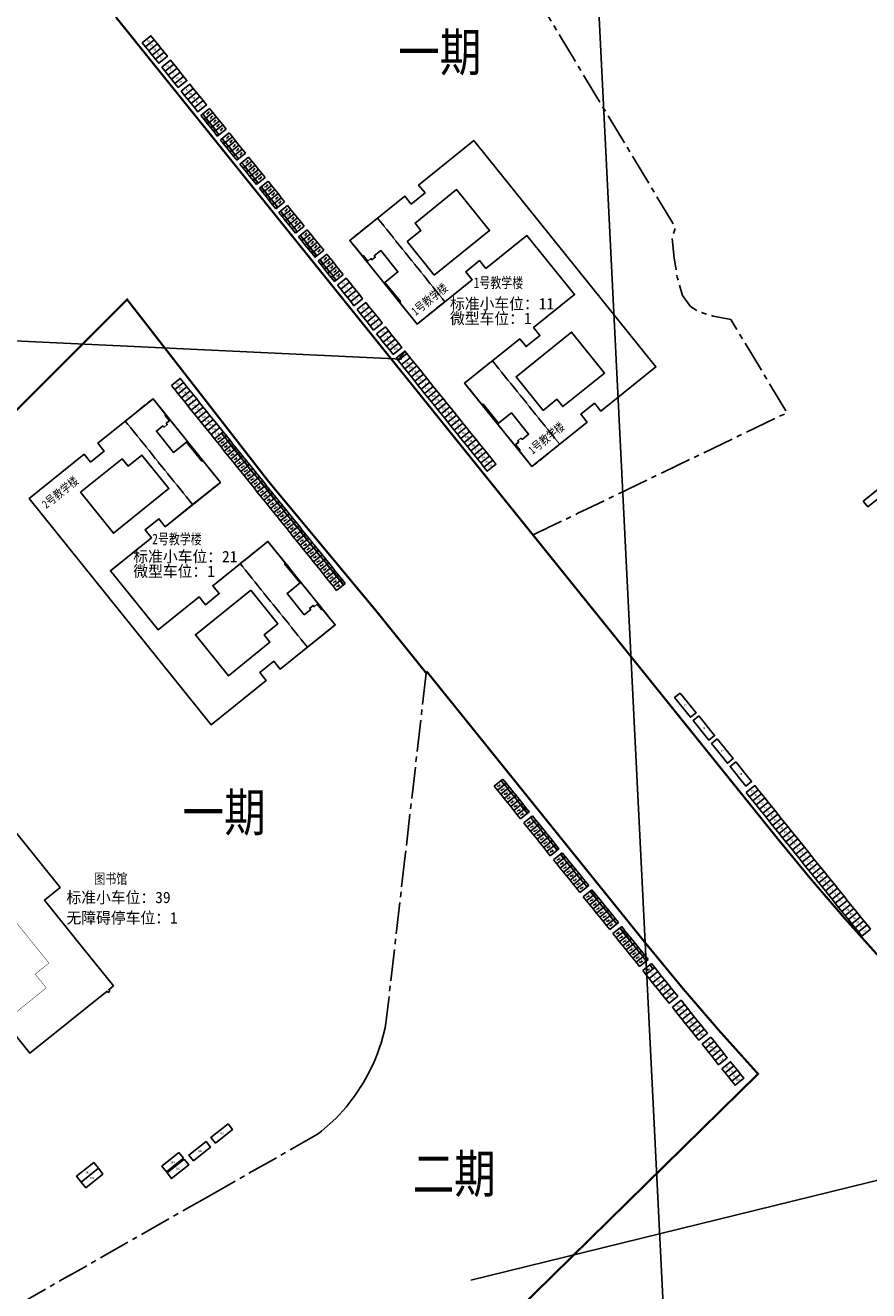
# Model space of a CAD drawing. Header units: millimetres. Extents: x 38389465 to 38395088, y 2473666 to 2480744.
# Tile 59 of 256: x 38392132 to 38392532, y 2477802 to 2478403. Entities that reach past the tile are written whole.
import ezdxf
from ezdxf.enums import TextEntityAlignment as Align

# ---------------------------------------------------------------- set-up
doc = ezdxf.new("R2010")
doc.units = ezdxf.units.MM
doc.header["$LTSCALE"] = 2
doc.linetypes.add('CENTER2', pattern=[1.125, 0.75, -0.125, 0.125, -0.125])
doc.linetypes.add('DASH', pattern=[0.35, 0.25, -0.1])
doc.layers.add('0核算', color=6, linetype='CONTINUOUS', plot=False)
for name, color, linetype in [('w-停车位-临时', 8, 'CONTINUOUS'), ('w-文字', 7, 'CONTINUOUS'), ('w-用地红线', 1, 'CONTINUOUS'), ('建筑', 31, 'CONTINUOUS'), ('文字', 7, 'CONTINUOUS')]:
    doc.layers.add(name, color=color, linetype=linetype)
doc.layers.add('w-地下室边线', color=5, linetype='CONTINUOUS', lineweight=9)
doc.styles.add('中等线体', font='txt', dxfattribs={"width": 0.8})
doc.styles.add('宋体', font='txt', dxfattribs={"width": 0.8, "height": 8})

# ---------------------------------------------------------------- blocks, each defined once
blk = doc.blocks.new('A$C378C381B')
at = {"layer": 'w-停车位-临时', "linetype": 'ByBlock'}
for p, q in [((2.5, 5.3), (0, 5.3)), ((0, 5.3), (0, 0)), ((0, 0), (2.5, 0)), ((0.3, 1), (0.3, 1.16)), ((0.3, 1.16), (2.2, 1.16)), ((2.2, 1), (0.3, 1)), ((1.26, 4.28), (1.11, 3.45)), ((1.11, 3.45), (1.48, 3.56)), ((1.48, 3.56), (1.3, 2.71)), ((2.5, 0.21), (1.96, 0.21)), ((1.96, 0.21), (1.96, 0)), ((1.96, 0), (2.5, 0)), ((2.2, 1.16), (2.2, 1)), ((2.5, 0), (2.5, 5.3)), ((2.5, 0), (2.5, 0.21))]:
    blk.add_line(p, q, dxfattribs=at)

msp = doc.modelspace()

# ---------------------------------------------------------------- linework, layer by layer
at = {"layer": '0核算', "color": 2, "linetype": 'Continuous', "flags": 128}
msp.add_lwpolyline([(38390983.822, 2476615.373), (38392296.554, 2480576.597), (38392494.594, 2476591.104)], dxfattribs=at)
at = {"layer": '0核算', "color": 3, "linetype": 'ByBlock', "flags": 128}
msp.add_lwpolyline([(38392236.542, 2478493.398), (38391644.472, 2478276.194), (38392310.608, 2478244.652)], dxfattribs=at)
at = {"layer": '0核算'}
for points in [[(38392344.817, 2478348.527), (38392318.645, 2478327.456), (38392321.687, 2478323.678), (38392315.144, 2478318.41), (38392312.102, 2478322.188), (38392285.93, 2478301.117), (38392317.913, 2478261.392), (38392344.085, 2478282.462), (38392341.044, 2478286.24), (38392347.587, 2478291.508), (38392350.628, 2478287.73), (38392370.101, 2478303.408), (38392392.677, 2478275.367), (38392373.204, 2478259.689), (38392376.246, 2478255.911), (38392369.703, 2478250.643), (38392366.661, 2478254.421), (38392340.489, 2478233.35), (38392372.472, 2478193.625), (38392398.644, 2478214.696), (38392395.602, 2478218.473), (38392402.145, 2478223.741), (38392405.187, 2478219.963), (38392431.359, 2478241.034)], [(38392285.93, 2478301.117), (38392312.102, 2478322.188), (38392315.144, 2478318.41), (38392321.687, 2478323.678), (38392318.645, 2478327.456), (38392344.817, 2478348.527), (38392431.359, 2478241.034), (38392405.187, 2478219.963), (38392402.145, 2478223.741), (38392395.602, 2478218.473), (38392398.644, 2478214.696), (38392372.472, 2478193.625), (38392366.326, 2478201.258), (38392366.715, 2478201.572), (38392364.709, 2478204.064), (38392366.189, 2478205.256), (38392365.687, 2478205.879), (38392367.245, 2478207.133), (38392367.746, 2478206.51), (38392370.862, 2478209.018), (38392362.71, 2478219.145), (38392356.556, 2478214.19), (38392349.219, 2478223.304), (38392348.83, 2478222.99), (38392340.489, 2478233.35), (38392366.661, 2478254.421), (38392369.703, 2478250.643), (38392376.246, 2478255.911), (38392373.204, 2478259.689), (38392392.677, 2478275.367), (38392370.101, 2478303.408), (38392350.628, 2478287.73), (38392347.587, 2478291.508), (38392341.044, 2478286.24), (38392344.085, 2478282.462), (38392317.913, 2478261.392), (38392309.572, 2478271.751), (38392309.962, 2478272.065), (38392302.625, 2478281.178), (38392308.778, 2478286.133), (38392300.626, 2478296.259), (38392297.51, 2478293.75), (38392298.012, 2478293.127), (38392296.454, 2478291.873), (38392295.952, 2478292.496), (38392294.472, 2478291.304), (38392292.465, 2478293.797), (38392292.076, 2478293.484)], [(38392313.184, 2478300.592), (38392326.04, 2478284.624), (38392352.368, 2478305.821), (38392336.69, 2478325.294), (38392316.929, 2478309.384), (38392319.751, 2478305.879)], [(38392377.777, 2478220.363), (38392364.921, 2478236.331), (38392391.249, 2478257.527), (38392406.927, 2478238.054), (38392387.165, 2478222.144), (38392384.343, 2478225.649)]]:
    msp.add_lwpolyline(points, close=True, dxfattribs=at)
at = {"layer": '0核算', "linetype": 'DASH', "ltscale": 10}
for points in [[(38392285.93, 2478301.117), (38392299.094, 2478311.715), (38392331.077, 2478271.99), (38392317.913, 2478261.392)], [(38392340.489, 2478233.35), (38392353.653, 2478243.948), (38392385.636, 2478204.223), (38392372.472, 2478193.625)]]:
    msp.add_lwpolyline(points, close=True, dxfattribs=at)
at = {"layer": '0核算', "color": 6}
for points in [[(38392133.574, 2478178.456), (38392159.746, 2478199.527), (38392162.788, 2478195.749), (38392169.331, 2478201.017), (38392166.289, 2478204.795), (38392192.461, 2478225.866), (38392198.607, 2478218.232), (38392198.217, 2478217.919), (38392200.224, 2478215.426), (38392198.744, 2478214.235), (38392199.246, 2478213.611), (38392197.688, 2478212.357), (38392197.186, 2478212.98), (38392194.071, 2478210.472), (38392202.223, 2478200.346), (38392208.377, 2478205.3), (38392215.714, 2478196.186), (38392216.103, 2478196.5), (38392224.444, 2478186.14), (38392198.272, 2478165.069), (38392195.23, 2478168.847), (38392188.687, 2478163.579), (38392191.729, 2478159.802), (38392172.411, 2478144.249), (38392172.255, 2478144.124), (38392194.831, 2478116.082), (38392214.305, 2478131.76), (38392217.346, 2478127.982), (38392223.889, 2478133.25), (38392220.848, 2478137.028), (38392247.02, 2478158.099), (38392255.36, 2478147.739), (38392254.971, 2478147.425), (38392262.308, 2478138.312), (38392256.155, 2478133.358), (38392264.307, 2478123.232), (38392267.423, 2478125.74), (38392266.921, 2478126.363), (38392268.479, 2478127.618), (38392268.981, 2478126.994), (38392270.461, 2478128.186), (38392272.467, 2478125.693), (38392272.857, 2478126.007), (38392279.002, 2478118.373), (38392252.83, 2478097.302), (38392249.789, 2478101.08), (38392243.246, 2478095.813), (38392246.287, 2478092.035), (38392220.115, 2478070.964)], [(38392224.444, 2478186.14), (38392211.28, 2478175.542), (38392198.272, 2478165.069), (38392195.23, 2478168.847), (38392188.687, 2478163.579), (38392191.729, 2478159.802), (38392172.255, 2478144.124), (38392194.831, 2478116.082), (38392214.305, 2478131.76), (38392217.346, 2478127.982), (38392223.889, 2478133.25), (38392220.848, 2478137.028), (38392247.02, 2478158.099), (38392279.002, 2478118.373), (38392265.839, 2478107.775), (38392252.83, 2478097.302), (38392249.789, 2478101.08), (38392243.246, 2478095.813), (38392246.287, 2478092.035), (38392220.115, 2478070.964), (38392133.574, 2478178.456), (38392159.746, 2478199.527), (38392162.788, 2478195.749), (38392169.331, 2478201.017), (38392166.289, 2478204.795), (38392192.461, 2478225.866)], [(38392158.006, 2478181.437), (38392177.768, 2478197.346), (38392180.59, 2478193.841), (38392187.156, 2478199.128), (38392200.012, 2478183.16), (38392173.684, 2478161.963)], [(38392238.893, 2478134.866), (38392251.748, 2478118.898), (38392245.182, 2478113.611), (38392248.004, 2478110.106), (38392228.243, 2478094.196), (38392212.565, 2478113.67)], [(38392173.705, 2477946.816), (38392171.446, 2477944.998), (38392171.885, 2477944.453), (38392171.651, 2477944.264), (38392171.714, 2477944.186), (38392171.169, 2477943.748), (38392170.667, 2477944.371), (38392133.979, 2477914.834), (38392119.43, 2477932.906), (38392106.111, 2477922.182), (38392084.915, 2477948.51), (38392091.925, 2477954.154), (38392098.235, 2477959.234), (38392083.686, 2477977.305), (38392090.774, 2477983.012), (38392088.266, 2477986.127), (38392094.264, 2477990.956), (38392076.078, 2478013.545), (38392110.195, 2478041.012), (38392148.323, 2477993.653), (38392140.845, 2477987.633), (38392156.272, 2477968.471)]]:
    msp.add_lwpolyline(points, close=True, dxfattribs=at)
at = {"layer": '0核算', "color": 6, "linetype": 'DASH', "ltscale": 10}
for points in [[(38392179.297, 2478215.268), (38392192.461, 2478225.866), (38392224.444, 2478186.14), (38392211.28, 2478175.542)], [(38392233.856, 2478147.501), (38392247.02, 2478158.099), (38392279.002, 2478118.373), (38392265.839, 2478107.775)]]:
    msp.add_lwpolyline(points, close=True, dxfattribs=at)
at = {"layer": '0核算', "color": 6, "linetype": 'Continuous', "flags": 128}
msp.add_lwpolyline([(38392343.361, 2477807.019), (38392767.04, 2477911.017), (38392668.076, 2478148.436)], dxfattribs=at)
at = {"layer": 'w-停车位-临时', "color": 6, "linetype": 'ByBlock', "elevation": 0, "flags": 128}
for points in [[(38392187.319, 2478395.062), (38392188.886, 2478393.114), (38392193.015, 2478396.438), (38392191.447, 2478398.385)], [(38392188.886, 2478393.114), (38392190.454, 2478391.167), (38392194.583, 2478394.491), (38392193.015, 2478396.438)], [(38392190.454, 2478391.167), (38392192.022, 2478389.22), (38392196.15, 2478392.543), (38392194.583, 2478394.491)], [(38392192.022, 2478389.22), (38392193.59, 2478387.272), (38392197.718, 2478390.596), (38392196.15, 2478392.543)], [(38392193.59, 2478387.272), (38392195.158, 2478385.325), (38392199.286, 2478388.648), (38392197.718, 2478390.596)], [(38392196.6, 2478383.533), (38392198.168, 2478381.586), (38392202.296, 2478384.91), (38392200.728, 2478386.857)], [(38392198.168, 2478381.586), (38392199.735, 2478379.639), (38392203.864, 2478382.962), (38392202.296, 2478384.91)], [(38392199.736, 2478379.638), (38392201.303, 2478377.691), (38392205.432, 2478381.015), (38392203.864, 2478382.962)], [(38392201.303, 2478377.691), (38392202.871, 2478375.744), (38392206.999, 2478379.067), (38392205.432, 2478381.015)], [(38392202.871, 2478375.744), (38392204.439, 2478373.796), (38392208.567, 2478377.12), (38392206.999, 2478379.067)], [(38392205.88, 2478372.004), (38392207.448, 2478370.057), (38392211.576, 2478373.381), (38392210.008, 2478375.328)], [(38392207.448, 2478370.057), (38392209.016, 2478368.11), (38392213.144, 2478371.433), (38392211.576, 2478373.381)], [(38392209.016, 2478368.11), (38392210.583, 2478366.162), (38392214.712, 2478369.486), (38392213.144, 2478371.433)], [(38392210.584, 2478366.162), (38392212.151, 2478364.215), (38392216.28, 2478367.538), (38392214.712, 2478369.486)], [(38392212.151, 2478364.215), (38392213.719, 2478362.267), (38392217.847, 2478365.591), (38392216.28, 2478367.538)], [(38392280.078, 2478279.842), (38392281.645, 2478277.894), (38392285.774, 2478281.218), (38392284.206, 2478283.165)], [(38392281.645, 2478277.894), (38392283.213, 2478275.947), (38392287.341, 2478279.27), (38392285.773, 2478281.218)], [(38392283.213, 2478275.947), (38392284.78, 2478273.999), (38392288.909, 2478277.323), (38392287.341, 2478279.27)], [(38392284.78, 2478273.999), (38392286.348, 2478272.051), (38392290.476, 2478275.375), (38392288.908, 2478277.322)], [(38392286.348, 2478272.051), (38392287.915, 2478270.104), (38392292.044, 2478273.428), (38392290.476, 2478275.375)], [(38392201.24, 2478232.176), (38392202.808, 2478230.229), (38392206.936, 2478233.553), (38392205.368, 2478235.5)], [(38392202.808, 2478230.229), (38392204.376, 2478228.282), (38392208.504, 2478231.605), (38392206.936, 2478233.553)], [(38392204.376, 2478228.282), (38392205.943, 2478226.334), (38392210.072, 2478229.658), (38392208.504, 2478231.605)], [(38392205.943, 2478226.334), (38392207.511, 2478224.387), (38392211.639, 2478227.711), (38392210.072, 2478229.658)], [(38392207.511, 2478224.387), (38392209.079, 2478222.44), (38392213.207, 2478225.763), (38392211.639, 2478227.711)], [(38392209.079, 2478222.44), (38392210.647, 2478220.492), (38392214.775, 2478223.816), (38392213.207, 2478225.763)], [(38392210.647, 2478220.492), (38392212.214, 2478218.545), (38392216.343, 2478221.869), (38392214.775, 2478223.816)], [(38392212.214, 2478218.545), (38392213.782, 2478216.598), (38392217.91, 2478219.921), (38392216.343, 2478221.869)], [(38392213.782, 2478216.598), (38392215.35, 2478214.65), (38392219.478, 2478217.974), (38392217.91, 2478219.921)], [(38392215.35, 2478214.65), (38392216.918, 2478212.703), (38392221.046, 2478216.027), (38392219.478, 2478217.974)], [(38392216.918, 2478212.703), (38392218.485, 2478210.756), (38392222.614, 2478214.079), (38392221.046, 2478216.027)], [(38392218.485, 2478210.756), (38392220.053, 2478208.808), (38392224.181, 2478212.132), (38392222.614, 2478214.079)], [(38392220.053, 2478208.808), (38392221.621, 2478206.861), (38392225.749, 2478210.185), (38392224.181, 2478212.132)], [(38392426.627, 2477952.217), (38392428.195, 2477950.27), (38392432.323, 2477953.594), (38392430.756, 2477955.541)], [(38392428.195, 2477950.27), (38392429.763, 2477948.323), (38392433.891, 2477951.646), (38392432.323, 2477953.594)], [(38392429.763, 2477948.323), (38392431.331, 2477946.375), (38392435.459, 2477949.699), (38392433.891, 2477951.646)], [(38392431.331, 2477946.375), (38392432.898, 2477944.428), (38392437.027, 2477947.752), (38392435.459, 2477949.699)], [(38392432.898, 2477944.428), (38392434.466, 2477942.481), (38392438.594, 2477945.804), (38392437.027, 2477947.752)], [(38392434.466, 2477942.481), (38392436.034, 2477940.533), (38392440.162, 2477943.857), (38392438.594, 2477945.804)], [(38392436.034, 2477940.533), (38392437.602, 2477938.586), (38392441.73, 2477941.91), (38392440.162, 2477943.857)], [(38392439.169, 2477936.639), (38392440.737, 2477934.691), (38392444.865, 2477938.015), (38392443.298, 2477939.962)], [(38392440.737, 2477934.691), (38392442.305, 2477932.744), (38392446.433, 2477936.068), (38392444.865, 2477938.015)], [(38392442.305, 2477932.744), (38392443.873, 2477930.797), (38392448.001, 2477934.12), (38392446.433, 2477936.068)], [(38392443.873, 2477930.797), (38392445.44, 2477928.849), (38392449.569, 2477932.173), (38392448.001, 2477934.12)], [(38392445.44, 2477928.849), (38392447.008, 2477926.902), (38392451.136, 2477930.226), (38392449.569, 2477932.173)], [(38392447.008, 2477926.902), (38392448.576, 2477924.955), (38392452.704, 2477928.278), (38392451.136, 2477930.226)], [(38392448.576, 2477924.955), (38392450.144, 2477923.007), (38392454.272, 2477926.331), (38392452.704, 2477928.278)], [(38392450.144, 2477923.007), (38392451.711, 2477921.06), (38392455.84, 2477924.384), (38392454.272, 2477926.331)], [(38392453.279, 2477919.113), (38392454.847, 2477917.165), (38392458.975, 2477920.489), (38392457.408, 2477922.436)], [(38392454.847, 2477917.165), (38392456.415, 2477915.218), (38392460.543, 2477918.542), (38392458.975, 2477920.489)], [(38392456.415, 2477915.218), (38392457.983, 2477913.271), (38392462.111, 2477916.594), (38392460.543, 2477918.542)], [(38392457.983, 2477913.271), (38392459.55, 2477911.323), (38392463.679, 2477914.647), (38392462.111, 2477916.594)], [(38392459.55, 2477911.323), (38392461.118, 2477909.376), (38392465.246, 2477912.7), (38392463.679, 2477914.647)], [(38392462.686, 2477907.429), (38392464.254, 2477905.481), (38392468.382, 2477908.805), (38392466.814, 2477910.752)], [(38392464.254, 2477905.481), (38392465.821, 2477903.534), (38392469.95, 2477906.858), (38392468.382, 2477908.805)], [(38392465.821, 2477903.534), (38392467.389, 2477901.587), (38392471.518, 2477904.91), (38392469.95, 2477906.858)], [(38392467.389, 2477901.587), (38392468.957, 2477899.639), (38392473.085, 2477902.963), (38392471.518, 2477904.91)]]:
    msp.add_lwpolyline(points, close=True, dxfattribs=at)
at = {"layer": 'w-停车位-临时', "color": 6, "linetype": 'ByBlock', "flags": 128}
for points in [[(38392289.416, 2478268.244), (38392290.984, 2478266.297), (38392295.112, 2478269.62), (38392293.544, 2478271.568)], [(38392290.983, 2478266.296), (38392292.551, 2478264.349), (38392296.679, 2478267.672), (38392295.112, 2478269.62)], [(38392292.551, 2478264.349), (38392294.119, 2478262.401), (38392298.247, 2478265.725), (38392296.679, 2478267.672)], [(38392294.118, 2478262.401), (38392295.686, 2478260.454), (38392299.814, 2478263.777), (38392298.247, 2478265.725)], [(38392295.686, 2478260.454), (38392297.254, 2478258.506), (38392301.382, 2478261.83), (38392299.814, 2478263.777)], [(38392298.696, 2478256.715), (38392300.264, 2478254.767), (38392304.392, 2478258.091), (38392302.824, 2478260.038)], [(38392300.264, 2478254.767), (38392301.832, 2478252.82), (38392305.96, 2478256.144), (38392304.392, 2478258.091)], [(38392301.832, 2478252.82), (38392303.399, 2478250.873), (38392307.528, 2478254.196), (38392305.96, 2478256.144)], [(38392303.399, 2478250.872), (38392304.967, 2478248.925), (38392309.096, 2478252.249), (38392307.528, 2478254.196)], [(38392304.967, 2478248.925), (38392306.535, 2478246.978), (38392310.663, 2478250.301), (38392309.096, 2478252.249)], [(38392312.053, 2478240.123), (38392310.486, 2478242.071), (38392314.614, 2478245.394), (38392316.182, 2478243.447)], [(38392312.054, 2478240.123), (38392313.622, 2478238.176), (38392317.75, 2478241.5), (38392316.182, 2478243.447)], [(38392313.622, 2478238.176), (38392315.189, 2478236.229), (38392319.318, 2478239.552), (38392317.75, 2478241.5)], [(38392315.189, 2478236.229), (38392316.757, 2478234.281), (38392320.885, 2478237.605), (38392319.318, 2478239.552)], [(38392316.757, 2478234.281), (38392318.325, 2478232.334), (38392322.453, 2478235.658), (38392320.885, 2478237.605)], [(38392318.325, 2478232.334), (38392319.893, 2478230.387), (38392324.021, 2478233.71), (38392322.453, 2478235.658)], [(38392319.893, 2478230.387), (38392321.46, 2478228.439), (38392325.589, 2478231.763), (38392324.021, 2478233.71)], [(38392321.46, 2478228.439), (38392323.028, 2478226.492), (38392327.156, 2478229.815), (38392325.589, 2478231.763)], [(38392323.028, 2478226.492), (38392324.596, 2478224.544), (38392328.724, 2478227.868), (38392327.156, 2478229.815)], [(38392324.596, 2478224.544), (38392326.163, 2478222.597), (38392330.292, 2478225.921), (38392328.724, 2478227.868)], [(38392326.163, 2478222.597), (38392327.731, 2478220.65), (38392331.86, 2478223.973), (38392330.292, 2478225.921)], [(38392327.731, 2478220.65), (38392329.299, 2478218.702), (38392333.427, 2478222.026), (38392331.86, 2478223.973)], [(38392329.299, 2478218.702), (38392330.867, 2478216.755), (38392334.995, 2478220.079), (38392333.427, 2478222.026)], [(38392330.867, 2478216.755), (38392332.435, 2478214.808), (38392336.563, 2478218.131), (38392334.995, 2478220.079)], [(38392332.435, 2478214.808), (38392334.002, 2478212.86), (38392338.131, 2478216.184), (38392336.563, 2478218.131)], [(38392334.002, 2478212.86), (38392335.57, 2478210.913), (38392339.698, 2478214.237), (38392338.131, 2478216.184)], [(38392335.57, 2478210.913), (38392337.138, 2478208.966), (38392341.266, 2478212.289), (38392339.698, 2478214.237)], [(38392337.138, 2478208.966), (38392338.706, 2478207.018), (38392342.834, 2478210.342), (38392341.266, 2478212.289)], [(38392338.706, 2478207.018), (38392340.273, 2478205.071), (38392344.402, 2478208.395), (38392342.834, 2478210.342)], [(38392340.273, 2478205.071), (38392341.841, 2478203.124), (38392345.969, 2478206.447), (38392344.402, 2478208.395)], [(38392341.841, 2478203.124), (38392343.409, 2478201.176), (38392347.537, 2478204.5), (38392345.969, 2478206.447)], [(38392343.408, 2478201.176), (38392344.976, 2478199.229), (38392349.105, 2478202.553), (38392347.537, 2478204.5)], [(38392344.976, 2478199.229), (38392346.544, 2478197.282), (38392350.672, 2478200.605), (38392349.105, 2478202.553)], [(38392346.544, 2478197.282), (38392348.112, 2478195.334), (38392352.24, 2478198.658), (38392350.672, 2478200.605)], [(38392348.112, 2478195.334), (38392349.679, 2478193.387), (38392353.808, 2478196.711), (38392352.24, 2478198.658)], [(38392349.679, 2478193.387), (38392351.247, 2478191.44), (38392355.376, 2478194.763), (38392353.808, 2478196.711)], [(38392529.811, 2478177.152), (38392532.006, 2478174.425), (38392541.353, 2478181.95), (38392539.158, 2478184.677)], [(38392442.925, 2478086.019), (38392440.199, 2478083.824), (38392447.724, 2478074.476), (38392450.45, 2478076.671)], [(38392451.704, 2478075.113), (38392448.978, 2478072.919), (38392456.503, 2478063.571), (38392459.23, 2478065.766)], [(38392460.484, 2478064.208), (38392457.758, 2478062.013), (38392465.283, 2478052.666), (38392468.009, 2478054.861)], [(38392469.263, 2478053.303), (38392466.537, 2478051.108), (38392474.062, 2478041.761), (38392476.788, 2478043.956)], [(38392474.228, 2478038.682), (38392475.795, 2478036.734), (38392479.924, 2478040.058), (38392478.356, 2478042.005)], [(38392475.795, 2478036.734), (38392477.363, 2478034.787), (38392481.491, 2478038.111), (38392479.924, 2478040.058)], [(38392477.363, 2478034.787), (38392478.931, 2478032.84), (38392483.059, 2478036.163), (38392481.491, 2478038.111)], [(38392478.931, 2478032.84), (38392480.498, 2478030.892), (38392484.627, 2478034.216), (38392483.059, 2478036.163)], [(38392480.498, 2478030.892), (38392482.066, 2478028.945), (38392486.195, 2478032.269), (38392484.627, 2478034.216)], [(38392482.066, 2478028.945), (38392483.634, 2478026.998), (38392487.762, 2478030.321), (38392486.195, 2478032.269)], [(38392483.634, 2478026.998), (38392485.202, 2478025.05), (38392489.33, 2478028.374), (38392487.762, 2478030.321)], [(38392485.202, 2478025.05), (38392486.77, 2478023.103), (38392490.898, 2478026.427), (38392489.33, 2478028.374)], [(38392486.77, 2478023.103), (38392488.337, 2478021.156), (38392492.466, 2478024.479), (38392490.898, 2478026.427)], [(38392488.337, 2478021.156), (38392489.905, 2478019.208), (38392494.033, 2478022.532), (38392492.466, 2478024.479)], [(38392489.905, 2478019.208), (38392491.473, 2478017.261), (38392495.601, 2478020.585), (38392494.033, 2478022.532)], [(38392491.473, 2478017.261), (38392493.041, 2478015.314), (38392497.169, 2478018.637), (38392495.601, 2478020.585)], [(38392493.04, 2478015.313), (38392494.608, 2478013.366), (38392498.737, 2478016.69), (38392497.169, 2478018.637)], [(38392494.608, 2478013.366), (38392496.176, 2478011.419), (38392500.304, 2478014.742), (38392498.737, 2478016.69)], [(38392496.176, 2478011.419), (38392497.744, 2478009.471), (38392501.872, 2478012.795), (38392500.304, 2478014.742)], [(38392497.744, 2478009.471), (38392499.312, 2478007.524), (38392503.44, 2478010.848), (38392501.872, 2478012.795)], [(38392499.312, 2478007.524), (38392500.879, 2478005.577), (38392505.008, 2478008.9), (38392503.44, 2478010.848)], [(38392500.879, 2478005.577), (38392502.447, 2478003.629), (38392506.575, 2478006.953), (38392505.008, 2478008.9)], [(38392502.447, 2478003.629), (38392504.015, 2478001.682), (38392508.143, 2478005.006), (38392506.575, 2478006.953)], [(38392504.015, 2478001.682), (38392505.583, 2477999.735), (38392509.711, 2478003.058), (38392508.143, 2478005.006)], [(38392505.583, 2477999.735), (38392507.15, 2477997.787), (38392511.279, 2478001.111), (38392509.711, 2478003.058)], [(38392507.15, 2477997.787), (38392508.718, 2477995.84), (38392512.846, 2477999.164), (38392511.279, 2478001.111)], [(38392508.718, 2477995.84), (38392510.286, 2477993.893), (38392514.414, 2477997.216), (38392512.846, 2477999.164)], [(38392510.286, 2477993.893), (38392511.854, 2477991.945), (38392515.982, 2477995.269), (38392514.414, 2477997.216)], [(38392511.854, 2477991.945), (38392513.421, 2477989.998), (38392517.55, 2477993.322), (38392515.982, 2477995.269)], [(38392513.421, 2477989.998), (38392514.989, 2477988.051), (38392519.117, 2477991.374), (38392517.55, 2477993.322)], [(38392514.989, 2477988.051), (38392516.557, 2477986.103), (38392520.685, 2477989.427), (38392519.117, 2477991.374)], [(38392516.557, 2477986.103), (38392518.125, 2477984.156), (38392522.253, 2477987.48), (38392520.685, 2477989.427)], [(38392518.125, 2477984.156), (38392519.692, 2477982.209), (38392523.821, 2477985.532), (38392522.253, 2477987.48)], [(38392519.692, 2477982.209), (38392521.26, 2477980.261), (38392525.388, 2477983.585), (38392523.821, 2477985.532)], [(38392521.26, 2477980.261), (38392522.828, 2477978.314), (38392526.956, 2477981.638), (38392525.388, 2477983.585)], [(38392522.828, 2477978.314), (38392524.396, 2477976.367), (38392528.524, 2477979.69), (38392526.956, 2477981.638)], [(38392524.396, 2477976.367), (38392525.963, 2477974.419), (38392530.092, 2477977.743), (38392528.524, 2477979.69)], [(38392525.963, 2477974.419), (38392527.531, 2477972.472), (38392531.66, 2477975.796), (38392530.092, 2477977.743)], [(38392527.531, 2477972.472), (38392529.099, 2477970.525), (38392533.227, 2477973.848), (38392531.66, 2477975.796)], [(38392228.087, 2477881.336), (38392230.282, 2477878.609), (38392222.181, 2477872.088), (38392219.986, 2477874.814)], [(38392217.649, 2477872.933), (38392219.844, 2477870.206), (38392211.743, 2477863.684), (38392209.548, 2477866.411)], [(38392204.703, 2477867.645), (38392206.898, 2477864.919), (38392198.797, 2477858.397), (38392196.602, 2477861.123)], [(38392207.211, 2477864.529), (38392209.406, 2477861.803), (38392201.305, 2477855.281), (38392199.11, 2477858.008)], [(38392164.296, 2477862.855), (38392166.491, 2477860.129), (38392158.39, 2477853.607), (38392156.195, 2477856.333)], [(38392166.491, 2477860.129), (38392168.686, 2477857.402), (38392160.585, 2477850.881), (38392158.39, 2477853.607)]]:
    msp.add_lwpolyline(points, close=True, dxfattribs=at)
at = {"layer": 'w-停车位-临时', "color": 3, "linetype": 'ByBlock', "flags": 128}
msp.add_lwpolyline([(38392313.046, 2478247.342), (38392314.614, 2478245.394), (38392310.486, 2478242.071), (38392308.919, 2478244.018), (38392313.046, 2478247.341), (38392312.106, 2478248.51), (38392307.977, 2478245.186), (38392308.919, 2478244.019), (38392312.106, 2478248.51)], dxfattribs=at)
at = {"layer": 'w-地下室边线', "linetype": 'DASH', "ltscale": 5, "const_width": 0.5, "flags": 128}
for points in [[(38392285.93, 2478301.127), (38392299.094, 2478311.725), (38392331.077, 2478272), (38392317.913, 2478261.402)], [(38392340.489, 2478233.36), (38392353.653, 2478243.958), (38392385.636, 2478204.233), (38392372.472, 2478193.635)], [(38392192.461, 2478225.876), (38392179.297, 2478215.278), (38392211.28, 2478175.552), (38392224.444, 2478186.151)], [(38392247.02, 2478158.109), (38392233.856, 2478147.511), (38392265.839, 2478107.785), (38392279.002, 2478118.384)]]:
    msp.add_lwpolyline(points, close=True, dxfattribs=at)
at = {"layer": 'w-用地红线', "linetype": 'CENTER2', "ltscale": 10, "const_width": 1, "flags": 128}
for points in [[(38392310.395, 2478523.562), (38392310.388, 2478523.573), (38392306.589, 2478529.884), (38392325.351, 2478537.18), (38392344.358, 2478543.808), (38392344.767, 2478543.943), (38392345.371, 2478544.141), (38392345.974, 2478544.338), (38392346.579, 2478544.535), (38392347.183, 2478544.731), (38392347.788, 2478544.927), (38392348.393, 2478545.122), (38392348.999, 2478545.316), (38392349.605, 2478545.51), (38392350.211, 2478545.703), (38392350.803, 2478545.891), (38392351.411, 2478546.083), (38392352.018, 2478546.275), (38392352.626, 2478546.466), (38392353.234, 2478546.657), (38392353.843, 2478546.847), (38392354.452, 2478547.036), (38392355.061, 2478547.225), (38392355.671, 2478547.413), (38392356.281, 2478547.601), (38392356.891, 2478547.789), (38392357.502, 2478547.976), (38392358.113, 2478548.162), (38392358.725, 2478548.348), (38392359.336, 2478548.533), (38392359.949, 2478548.718), (38392360.561, 2478548.902), (38392361.174, 2478549.086), (38392361.787, 2478549.269), (38392362.401, 2478549.452), (38392363.014, 2478549.635), (38392363.629, 2478549.816), (38392364.243, 2478549.998), (38392364.858, 2478550.179), (38392365.473, 2478550.359), (38392366.089, 2478550.539), (38392366.705, 2478550.718), (38392367.321, 2478550.897), (38392367.937, 2478551.076), (38392368.554, 2478551.254), (38392369.171, 2478551.432), (38392369.393, 2478551.496), (38392369.789, 2478551.609), (38392370.407, 2478551.786), (38392371.025, 2478551.962), (38392371.643, 2478552.138), (38392372.262, 2478552.313), (38392372.881, 2478552.488), (38392373.501, 2478552.663), (38392374.12, 2478552.837), (38392374.74, 2478553.01), (38392375.361, 2478553.184), (38392375.981, 2478553.357), (38392376.602, 2478553.529), (38392377.223, 2478553.701), (38392377.845, 2478553.873), (38392378.467, 2478554.044), (38392379.089, 2478554.215), (38392379.712, 2478554.385), (38392380.334, 2478554.555), (38392380.957, 2478554.725), (38392381.581, 2478554.894), (38392382.204, 2478555.063), (38392382.828, 2478555.231), (38392383.453, 2478555.399), (38392384.077, 2478555.567), (38392384.702, 2478555.734), (38392385.327, 2478555.901), (38392385.952, 2478556.068), (38392386.578, 2478556.234), (38392387.204, 2478556.4), (38392387.83, 2478556.566), (38392388.457, 2478556.731), (38392389.084, 2478556.896), (38392389.711, 2478557.061), (38392390.338, 2478557.225), (38392390.966, 2478557.389), (38392391.594, 2478557.552), (38392392.222, 2478557.715), (38392392.851, 2478557.878), (38392393.479, 2478558.041), (38392394.108, 2478558.203), (38392394.738, 2478558.365), (38392395.367, 2478558.527), (38392395.997, 2478558.688), (38392396.627, 2478558.849), (38392397.258, 2478559.01), (38392397.888, 2478559.17), (38392398.519, 2478559.33), (38392399.15, 2478559.49), (38392399.782, 2478559.65), (38392400.413, 2478559.809), (38392401.045, 2478559.968), (38392401.678, 2478560.127), (38392402.943, 2478560.444), (38392403.576, 2478560.602), (38392404.843, 2478560.917), (38392405.476, 2478561.074), (38392406.745, 2478561.388), (38392407.379, 2478561.544), (38392408.649, 2478561.857), (38392409.284, 2478562.013), (38392410.555, 2478562.323), (38392411.191, 2478562.479), (38392412.464, 2478562.788), (38392413.738, 2478563.097), (38392415.012, 2478563.405), (38392416.288, 2478563.713), (38392417.564, 2478564.019), (38392418.842, 2478564.325), (38392420.12, 2478564.63), (38392421.399, 2478564.935), (38392422.679, 2478565.239), (38392423.96, 2478565.542), (38392425.242, 2478565.845), (38392426.525, 2478566.148), (38392427.809, 2478566.449), (38392429.093, 2478566.751), (38392429.375, 2478566.817), (38392428.06, 2478560.708), (38392428.279, 2478559.734), (38392428.462, 2478558.918), (38392477.821, 2478575.449), (38392500.547, 2478581.678), (38392502.194, 2478582.129), (38392510.886, 2478584.511), (38392510.902, 2478584.515), (38392540.883, 2478592.245), (38392549.823, 2478594.55), (38392552.994, 2478595.279), (38392556.473, 2478596.079), (38392558.083, 2478596.348), (38392565.641, 2478598.151), (38392569.893, 2478599.166), (38392602.631, 2478606.694), (38392603.939, 2478601.061), (38392604.907, 2478596.893), (38392605.432, 2478594.634), (38392606.027, 2478592.073), (38392607.11, 2478587.41), (38392608.138, 2478582.985), (38392633.466, 2478473.93), (38392635.779, 2478463.973), (38392636.447, 2478461.099), (38392636.683, 2478460.082), (38392636.803, 2478459.566), (38392649.43, 2478405.201), (38392651.083, 2478398.082), (38392652.626, 2478391.44), (38392673.111, 2478303.238), (38392677.784, 2478283.121), (38392678.554, 2478279.806), (38392679.073, 2478277.568), (38392691.914, 2478222.284), (38392695.138, 2478208.402), (38392695.698, 2478205.99), (38392703.069, 2478174.256), (38392708.231, 2478152.029), (38392710.595, 2478141.85), (38392711.597, 2478132.658), (38392690.621, 2478112.046), (38392582.515, 2478005.814), (38392573.699, 2477997.151), (38392565.066, 2477988.668), (38392536.99, 2477961.078), (38392530.101, 2477968.767), (38392520.672, 2477979.292), (38392506.71, 2477995.555), (38392504.742, 2477997.847), (38392502.989, 2477999.978), (38392489.206, 2478016.732), (38392485.06, 2478021.882), (38392385.97, 2478144.965), (38392380.72, 2478151.485), (38392372.967, 2478161.116), (38392320.448, 2478226.352), (38392307.127, 2478242.898), (38392274.132, 2478283.882), (38392176.486, 2478405.171), (38392175.346, 2478406.586), (38392167.474, 2478420.577), (38392164.776, 2478436.31), (38392164.876, 2478436.82), (38392166.399, 2478444.574), (38392168.507, 2478455.303), (38392170.782, 2478458.657), (38392172.888, 2478461.763), (38392179.173, 2478471.03), (38392195.279, 2478481.396), (38392252.889, 2478503.175), (38392310.392, 2478523.567)], [(38392322.21, 2478095.525), (38392322.221, 2478095.534), (38392322.726, 2478095.941), (38392339.637, 2478074.935), (38392426.871, 2477966.58), (38392444.089, 2477945.665), (38392461.759, 2477925.131), (38392479.874, 2477904.989), (38392479.37, 2477904.493), (38392477.981, 2477903.129), (38392476.883, 2477902.05), (38392446.428, 2477872.123), (38392437.841, 2477863.684), (38392367.699, 2477794.758), (38392354.7, 2477781.985), (38392326.706, 2477754.477), (38392216.993, 2477646.666), (38392211.937, 2477641.698), (38392202.39, 2477638.873), (38392192.275, 2477633.901), (38392185.587, 2477631.456), (38392175.095, 2477629.067), (38392169.141, 2477626.552), (38392165.223, 2477624.897), (38392161.11, 2477622.559), (38392158.427, 2477621.559), (38392158.363, 2477621.535), (38392144.226, 2477615.014), (38392144.068, 2477614.941), (38392138.265, 2477613.305), (38392136.34, 2477612.762), (38392129.235, 2477612.787), (38392120.406, 2477610.432), (38392117.448, 2477611.313), (38392117.434, 2477611.317), (38392117.342, 2477611.322), (38392117.307, 2477611.314), (38392117.158, 2477611.279), (38392108.956, 2477611.749), (38392093.829, 2477617.195), (38392082.265, 2477623.717), (38392081.343, 2477623.984), (38392078.447, 2477624.535), (38392070.901, 2477625.705), (38392069.518, 2477625.501), (38392056.04, 2477625.331), (38392055.411, 2477624.954), (38392051.75, 2477625.253), (38392051.914, 2477624.508), (38392051.777, 2477623.604), (38392051.764, 2477623.519), (38392051.643, 2477623.052), (38392050.954, 2477622.825), (38392047.928, 2477624.062), (38392041.722, 2477626.599), (38392029.005, 2477631.797), (38392025.609, 2477634.531), (38392022.626, 2477636.932), (38392022.356, 2477636.959), (38392012.362, 2477634.149), (38392000.809, 2477629.766), (38391995.576, 2477630.789), (38391991.238, 2477631.638), (38391983.876, 2477638.664), (38391980.386, 2477641.436), (38391979.579, 2477642.887), (38391973.551, 2477643.517), (38391968.98, 2477645.399), (38391966.425, 2477649.635), (38391966.829, 2477657.367), (38391968.446, 2477668.76), (38391972.711, 2477699.101), (38391974.166, 2477705.073), (38391975.266, 2477709.589), (38391976.947, 2477713.185), (38391978.069, 2477713.407), (38391980.614, 2477713.909), (38391971.8, 2477730.332), (38391989.765, 2477740.566), (38391974.857, 2477766.736), (38392009.506, 2477878.481), (38392010.025, 2477880.156), (38392055.122, 2477903.97), (38392066.368, 2477940.381), (38392042.585, 2477985.42), (38392051.298, 2478013.66), (38392051.235, 2478014.804), (38392056.775, 2478032.757), (38392058.168, 2478031.587), (38392062.781, 2478046.616), (38392073.596, 2478081.586), (38392072.347, 2478081.938), (38392071.991, 2478082.07), (38392073.062, 2478085.542), (38392075.714, 2478094.137), (38392108.906, 2478201.71), (38392144.549, 2478237.353), (38392180.192, 2478272.995), (38392247.599, 2478186.221), (38392298.598, 2478124.854), (38392322.21, 2478095.525)]]:
    msp.add_lwpolyline(points, close=True, dxfattribs=at)
at = {"layer": 'w-用地红线', "linetype": 'CENTER2', "ltscale": 10, "flags": 128}
msp.add_lwpolyline([(38392372.967, 2478161.116), (38392373.347, 2478161.299), (38392375.957, 2478162.558), (38392379.408, 2478164.221), (38392379.896, 2478164.456), (38392390.24, 2478169.443), (38392394.329, 2478171.415), (38392401.115, 2478174.687), (38392434.598, 2478190.831), (38392489.089, 2478217.029), (38392493.602, 2478219.199), (38392493.599, 2478219.204), (38392493.589, 2478219.22), (38392482.573, 2478237.523), (38392466.875, 2478263.603), (38392461.942, 2478264.479), (38392458.507, 2478265.158), (38392451.75, 2478267.169), (38392447.716, 2478269.724), (38392444.041, 2478274.981), (38392441.48, 2478283.632), (38392440.035, 2478292.625), (38392439.104, 2478302.264), (38392440.592, 2478307.265), (38392438.834, 2478310.187), (38392382.538, 2478403.71), (38392363.456, 2478435.412), (38392310.395, 2478523.562), (38392310.388, 2478523.573), (38392306.589, 2478529.884)], dxfattribs=at)
at = {"layer": 'w-用地红线', "linetype": 'CENTER2', "ltscale": 10}
msp.add_lwpolyline([(38392322.21, 2478095.525), (38392312.259, 2478008.87), (38392303.103, 2477929.131), (38392302.659, 2477926.838), (38392300.77, 2477919.658), (38392300.253, 2477918.085), (38392299.906, 2477917.025), (38392299.08, 2477914.715), (38392297.469, 2477910.796), (38392295.437, 2477906.386), (38392292.37, 2477900.84), (38392288.482, 2477894.812), (38392284.179, 2477889.239), (38392279.244, 2477883.803), (38392272.517, 2477877.723), (38392270.601, 2477876.321), (38392219.6, 2477847.267), (38391985.056, 2477713.656), (38391982.658, 2477714.289), (38391980.626, 2477713.887)], dxfattribs=at)
at = {"layer": '建筑', "color": 152, "linetype": 'DASH', "ltscale": 10, "const_width": 0.2, "flags": 128}
msp.add_lwpolyline([(38392084.94, 2477975.747), (38392104.647, 2477991.613), (38392120.513, 2477971.906), (38392127.212, 2477977.299), (38392143.015, 2477957.67), (38392136.471, 2477952.402), (38392141.739, 2477945.859), (38392121.876, 2477929.868)], close=True, dxfattribs=at)

# ---------------------------------------------------------------- block references
at = {"layer": 'w-停车位-临时', "linetype": 'ByBlock', "extrusion": (5.62953e-08, -1.57757e-07, 1), "rotation": 308.8366805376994}
for p in [(38392215.169, 2478360.481, 1.77), (38392216.736, 2478358.534, 1.77), (38392218.306, 2478356.584, 1.77), (38392219.873, 2478354.636, 1.77), (38392221.443, 2478352.686, 1.77), (38392224.451, 2478348.95, 1.77), (38392226.019, 2478347.002, 1.77), (38392227.589, 2478345.053, 1.77), (38392229.156, 2478343.105, 1.77), (38392230.724, 2478341.158, 1.77), (38392233.726, 2478337.416, 1.77), (38392235.293, 2478335.468, 1.77), (38392236.863, 2478333.519, 1.77), (38392238.431, 2478331.571, 1.77), (38392239.999, 2478329.624, 1.77), (38392243.009, 2478325.885, 1.77), (38392244.577, 2478323.938, 1.77), (38392246.144, 2478321.99, 1.77), (38392247.712, 2478320.043, 1.77), (38392249.28, 2478318.095, 1.77), (38392252.29, 2478314.357, 1.77), (38392253.858, 2478312.409, 1.77), (38392255.425, 2478310.462, 1.77), (38392256.993, 2478308.515, 1.77), (38392258.561, 2478306.567, 1.77), (38392261.571, 2478302.828, 1.77), (38392263.139, 2478300.881, 1.77), (38392264.707, 2478298.934, 1.77), (38392266.274, 2478296.986, 1.77), (38392267.843, 2478295.039, 1.77), (38392270.853, 2478291.3, 1.77), (38392272.42, 2478289.352, 1.77), (38392273.988, 2478287.405, 1.77), (38392275.555, 2478285.457, 1.77), (38392277.124, 2478283.511, 1.77)]:
    msp.add_blockref('A$C378C381B', p, dxfattribs=at)
at = {"layer": 'w-停车位-临时', "color": 2, "linetype": 'ByBlock', "extrusion": (1.42102e-07, -8.8676e-08, 1), "xscale": -1, "rotation": 128.8367282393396}
for p in [(38392225.748, 2478210.186, 5.236), (38392227.316, 2478208.238, 5.236), (38392228.884, 2478206.291, 5.236), (38392230.452, 2478204.344, 5.236), (38392232.02, 2478202.396, 5.236), (38392233.587, 2478200.449, 5.236), (38392235.155, 2478198.501, 5.236), (38392236.723, 2478196.553, 5.236), (38392238.291, 2478194.606, 5.236), (38392239.859, 2478192.659, 5.236), (38392241.427, 2478190.711, 5.236), (38392242.994, 2478188.764, 5.236), (38392244.563, 2478186.816, 5.236), (38392246.13, 2478184.869, 5.236), (38392247.698, 2478182.921, 5.236), (38392249.265, 2478180.975, 5.236), (38392250.834, 2478179.027, 5.236), (38392252.401, 2478177.079, 5.236), (38392253.969, 2478175.132, 5.236), (38392255.537, 2478173.184, 5.236), (38392257.105, 2478171.237, 5.236), (38392258.672, 2478169.29, 5.236), (38392260.24, 2478167.342, 5.236), (38392261.808, 2478165.395, 5.236), (38392263.376, 2478163.448, 5.236), (38392264.943, 2478161.5, 5.236), (38392266.511, 2478159.553, 5.236), (38392268.079, 2478157.606, 5.236), (38392269.647, 2478155.658, 5.236), (38392271.214, 2478153.711, 5.236), (38392272.782, 2478151.764, 5.236), (38392274.35, 2478149.816, 5.236), (38392275.918, 2478147.869, 5.236), (38392277.485, 2478145.922, 5.236), (38392279.053, 2478143.974, 5.236), (38392280.621, 2478142.027, 5.236), (38392282.189, 2478140.08, 5.236)]:
    msp.add_blockref('A$C378C381B', p, dxfattribs=at)
at = {"layer": 'w-停车位-临时', "linetype": 'ByBlock', "extrusion": (1.42102e-07, -8.8676e-08, 1), "xscale": -1, "rotation": 128.8367282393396}
for p in [(38392358.639, 2478045.119, 5.236), (38392360.207, 2478043.171, 5.236), (38392361.774, 2478041.224, 5.236), (38392363.342, 2478039.277, 5.236), (38392364.91, 2478037.329, 5.236), (38392366.478, 2478035.382, 5.236), (38392368.045, 2478033.435, 5.236), (38392369.613, 2478031.487, 5.236), (38392372.749, 2478027.593, 5.236), (38392374.316, 2478025.645, 5.236), (38392375.884, 2478023.698, 5.236), (38392377.452, 2478021.751, 5.236), (38392379.02, 2478019.803, 5.236), (38392380.587, 2478017.856, 5.236), (38392382.155, 2478015.909, 5.236), (38392383.723, 2478013.961, 5.236), (38392386.858, 2478010.067, 5.236), (38392388.426, 2478008.119, 5.236), (38392389.994, 2478006.172, 5.236), (38392391.562, 2478004.225, 5.236), (38392393.129, 2478002.277, 5.236), (38392394.697, 2478000.33, 5.236), (38392396.265, 2477998.383, 5.236), (38392397.833, 2477996.435, 5.236), (38392400.968, 2477992.541, 5.236), (38392402.536, 2477990.593, 5.236), (38392404.104, 2477988.646, 5.236), (38392405.672, 2477986.699, 5.236), (38392407.239, 2477984.751, 5.236), (38392408.807, 2477982.804, 5.236), (38392410.375, 2477980.857, 5.236), (38392411.943, 2477978.909, 5.236), (38392415.078, 2477975.015, 5.236), (38392416.646, 2477973.067, 5.236), (38392418.214, 2477971.12, 5.236), (38392419.781, 2477969.172, 5.236), (38392421.349, 2477967.225, 5.236), (38392422.917, 2477965.278, 5.236), (38392424.485, 2477963.33, 5.236), (38392426.052, 2477961.383, 5.236), (38392429.188, 2477957.489, 5.236)]:
    msp.add_blockref('A$C378C381B', p, dxfattribs=at)

# ---------------------------------------------------------------- texts
at = {"layer": '0核算', "color": 2, "linetype": 'Continuous', "style": '宋体', "width": 0.8}
for s, p in [('一期', (38392308.923, 2478381.546)), ('一期', (38392206.495, 2478020.294)), ('二期', (38392315.786, 2477848.495))]:
    msp.add_text(s, height=18.1006, dxfattribs=at).set_placement(p)
at = {"layer": '0核算', "linetype": 'ByBlock', "style": '中等线体', "width": 0.8}
for s, p in [('78', (38392190.167, 2478395.75, 0)), ('79', (38392191.734, 2478393.803, 0)), ('80', (38392193.302, 2478391.855, 0)), ('81', (38392194.87, 2478389.908, 0)), ('82', (38392196.438, 2478387.96, 0)), ('83', (38392199.448, 2478384.221, 0)), ('84', (38392201.016, 2478382.274, 0)), ('85', (38392202.584, 2478380.327, 0)), ('86', (38392204.151, 2478378.379, 0)), ('87', (38392205.719, 2478376.432, 0)), ('88', (38392208.728, 2478372.693, 0)), ('89', (38392210.296, 2478370.745, 0)), ('90', (38392211.864, 2478368.798, 0)), ('91', (38392213.432, 2478366.85, 0)), ('92', (38392214.999, 2478364.903, 0)), ('93', (38392282.926, 2478280.53, 0)), ('94', (38392284.493, 2478278.582, 0)), ('95', (38392286.061, 2478276.635, 0)), ('96', (38392287.628, 2478274.687, 0)), ('97', (38392289.196, 2478272.74, 0)), ('98', (38392292.264, 2478268.932)), ('99', (38392293.831, 2478266.984)), ('100', (38392295.399, 2478265.037)), ('101', (38392296.966, 2478263.089)), ('102', (38392298.534, 2478261.142)), ('103', (38392301.544, 2478257.403)), ('104', (38392303.112, 2478255.455)), ('105', (38392304.68, 2478253.508)), ('106', (38392306.247, 2478251.561)), ('107', (38392307.815, 2478249.613)), ('108', (38392313.334, 2478242.759)), ('109', (38392314.902, 2478240.811)), ('110', (38392316.47, 2478238.864)), ('112', (38392318.037, 2478236.917)), ('111', (38392204.088, 2478232.865, 0)), ('115', (38392205.656, 2478230.917, 0)), ('113', (38392319.605, 2478234.969)), ('114', (38392321.173, 2478233.022)), ('118', (38392322.741, 2478231.075)), ('116', (38392207.224, 2478228.97, 0)), ('117', (38392208.791, 2478227.023, 0)), ('121', (38392210.359, 2478225.075, 0)), ('119', (38392324.308, 2478229.127)), ('120', (38392325.876, 2478227.18)), ('124', (38392327.444, 2478225.233)), ('122', (38392211.927, 2478223.128, 0)), ('123', (38392213.495, 2478221.181, 0)), ('127', (38392215.062, 2478219.233, 0)), ('125', (38392329.012, 2478223.285)), ('126', (38392330.579, 2478221.338)), ('130', (38392332.147, 2478219.391)), ('128', (38392216.63, 2478217.286, 0)), ('129', (38392218.198, 2478215.339, 0)), ('133', (38392219.766, 2478213.391, 0)), ('131', (38392333.715, 2478217.443)), ('132', (38392335.283, 2478215.496)), ('136', (38392336.85, 2478213.549)), ('134', (38392221.333, 2478211.444, 0)), ('135', (38392222.901, 2478209.497, 0)), ('137', (38392338.418, 2478211.601)), ('138', (38392339.986, 2478209.654)), ('139', (38392341.554, 2478207.707)), ('140', (38392343.121, 2478205.759)), ('141', (38392344.689, 2478203.812)), ('142', (38392346.256, 2478201.865)), ('143', (38392347.824, 2478199.917)), ('144', (38392349.392, 2478197.97)), ('145', (38392350.96, 2478196.023)), ('146', (38392352.527, 2478194.075)), ('35', (38392445.324, 2478080.248)), ('36', (38392454.104, 2478069.342)), ('37', (38392462.883, 2478058.437)), ('38', (38392471.663, 2478047.532)), ('39', (38392477.076, 2478039.37)), ('40', (38392478.643, 2478037.423)), ('41', (38392480.211, 2478035.475)), ('42', (38392481.779, 2478033.528)), ('43', (38392483.347, 2478031.58)), ('44', (38392484.914, 2478029.633)), ('45', (38392486.482, 2478027.686)), ('46', (38392488.05, 2478025.738)), ('47', (38392489.618, 2478023.791)), ('48', (38392491.185, 2478021.844)), ('49', (38392492.753, 2478019.896)), ('50', (38392494.321, 2478017.949)), ('51', (38392495.889, 2478016.002)), ('52', (38392497.456, 2478014.054)), ('53', (38392499.024, 2478012.107)), ('55', (38392500.592, 2478010.16)), ('56', (38392502.16, 2478008.212)), ('57', (38392503.727, 2478006.265)), ('60', (38392505.295, 2478004.318)), ('61', (38392506.863, 2478002.37)), ('62', (38392508.431, 2478000.423)), ('64', (38392509.998, 2477998.476)), ('65', (38392511.566, 2477996.528)), ('66', (38392513.134, 2477994.581)), ('71', (38392514.702, 2477992.634)), ('72', (38392516.269, 2477990.686)), ('73', (38392517.837, 2477988.739)), ('78', (38392519.405, 2477986.792)), ('79', (38392520.973, 2477984.844)), ('80', (38392522.54, 2477982.897)), ('85', (38392524.108, 2477980.95)), ('86', (38392525.676, 2477979.002)), ('87', (38392527.244, 2477977.055)), ('91', (38392528.811, 2477975.107)), ('92', (38392530.379, 2477973.16)), ('95', (38392429.475, 2477952.906, 0)), ('96', (38392431.043, 2477950.958, 0)), ('97', (38392432.611, 2477949.011, 0)), ('98', (38392434.179, 2477947.064, 0)), ('99', (38392435.746, 2477945.116, 0)), ('100', (38392437.314, 2477943.169, 0)), ('101', (38392438.882, 2477941.222, 0)), ('102', (38392442.017, 2477937.327, 0)), ('103', (38392443.585, 2477935.38, 0)), ('104', (38392445.153, 2477933.432, 0)), ('105', (38392446.721, 2477931.485, 0)), ('106', (38392448.288, 2477929.537, 0)), ('107', (38392449.856, 2477927.59, 0)), ('108', (38392451.424, 2477925.643, 0)), ('109', (38392452.992, 2477923.695, 0)), ('110', (38392456.127, 2477919.801, 0)), ('111', (38392457.695, 2477917.854, 0)), ('112', (38392459.263, 2477915.906, 0)), ('113', (38392460.831, 2477913.959, 0)), ('114', (38392462.398, 2477912.012, 0)), ('115', (38392465.534, 2477908.117, 0)), ('116', (38392467.102, 2477906.17, 0)), ('117', (38392468.67, 2477904.222, 0)), ('118', (38392470.237, 2477902.275, 0)), ('181', (38392225.134, 2477876.712)), ('180', (38392214.696, 2477868.309)), ('182', (38392161.343, 2477858.231)), ('184', (38392201.75, 2477863.021)), ('185', (38392204.258, 2477859.905)), ('183', (38392163.538, 2477855.505))]:
    msp.add_text(s, height=1, dxfattribs=at).set_placement(p, align=Align.MIDDLE_CENTER)
at = {"layer": '0核算', "color": 2, "linetype": 'ByBlock', "style": '中等线体', "width": 0.8}
for s, p in [('1', (38392218.017, 2478361.169, 0)), ('2', (38392219.584, 2478359.222, 0)), ('3', (38392221.154, 2478357.272, 0)), ('4', (38392222.721, 2478355.324, 0)), ('5', (38392224.291, 2478353.374, 0)), ('6', (38392227.299, 2478349.638, 0)), ('7', (38392228.867, 2478347.691, 0)), ('8', (38392230.437, 2478345.741, 0)), ('9', (38392232.004, 2478343.793, 0)), ('10', (38392233.572, 2478341.846, 0)), ('11', (38392236.574, 2478338.104, 0)), ('12', (38392238.141, 2478336.157, 0)), ('13', (38392239.711, 2478334.207, 0)), ('14', (38392241.279, 2478332.26, 0)), ('15', (38392242.847, 2478330.312, 0)), ('16', (38392245.857, 2478326.573, 0)), ('17', (38392247.425, 2478324.626, 0)), ('18', (38392248.992, 2478322.678, 0)), ('19', (38392250.56, 2478320.731, 0)), ('20', (38392252.128, 2478318.784, 0)), ('21', (38392255.138, 2478315.045, 0)), ('22', (38392256.706, 2478313.098, 0)), ('23', (38392258.273, 2478311.15, 0)), ('24', (38392259.841, 2478309.203, 0)), ('25', (38392261.409, 2478307.256, 0)), ('26', (38392264.419, 2478303.516, 0)), ('27', (38392265.987, 2478301.569, 0)), ('28', (38392267.555, 2478299.622, 0)), ('29', (38392269.122, 2478297.674, 0)), ('30', (38392270.691, 2478295.727, 0)), ('31', (38392273.701, 2478291.988, 0)), ('32', (38392275.268, 2478290.04, 0)), ('33', (38392276.836, 2478288.094, 0)), ('34', (38392278.403, 2478286.145, 0)), ('35', (38392279.972, 2478284.199, 0)), ('36', (38392224.468, 2478207.55, 0)), ('37', (38392226.036, 2478205.603, 0)), ('38', (38392227.603, 2478203.656, 0)), ('39', (38392229.171, 2478201.708, 0)), ('40', (38392230.739, 2478199.76, 0)), ('41', (38392232.307, 2478197.814, 0)), ('42', (38392233.875, 2478195.865, 0)), ('43', (38392235.443, 2478193.918, 0)), ('44', (38392237.011, 2478191.971, 0)), ('45', (38392238.578, 2478190.023, 0)), ('46', (38392240.147, 2478188.075, 0)), ('47', (38392241.714, 2478186.129, 0)), ('48', (38392243.282, 2478184.18, 0)), ('49', (38392244.85, 2478182.233, 0)), ('50', (38392246.418, 2478180.286, 0)), ('51', (38392247.985, 2478178.339, 0)), ('52', (38392249.553, 2478176.391, 0)), ('53', (38392251.121, 2478174.444, 0)), ('54', (38392252.689, 2478172.496, 0)), ('55', (38392254.257, 2478170.549, 0)), ('56', (38392255.824, 2478168.602, 0)), ('57', (38392257.392, 2478166.654, 0)), ('58', (38392258.96, 2478164.707, 0)), ('59', (38392260.528, 2478162.76, 0)), ('72', (38392262.019, 2478160.639, 0)), ('60', (38392263.663, 2478158.865, 0)), ('61', (38392265.231, 2478156.918, 0)), ('62', (38392266.799, 2478154.97, 0)), ('63', (38392268.366, 2478153.023, 0)), ('64', (38392269.934, 2478151.076, 0)), ('65', (38392271.502, 2478149.128, 0)), ('66', (38392273.07, 2478147.181, 0)), ('67', (38392274.637, 2478145.234, 0)), ('68', (38392276.205, 2478143.286, 0)), ('69', (38392277.773, 2478141.339, 0)), ('70', (38392279.341, 2478139.392, 0)), ('71', (38392280.908, 2478137.444, 0)), ('13', (38392357.358, 2478042.483, 0)), ('14', (38392358.926, 2478040.536, 0)), ('15', (38392360.494, 2478038.589, 0)), ('16', (38392362.062, 2478036.641, 0)), ('17', (38392363.63, 2478034.694, 0)), ('18', (38392365.197, 2478032.747, 0)), ('19', (38392366.765, 2478030.799, 0)), ('20', (38392368.333, 2478028.852, 0)), ('21', (38392371.468, 2478024.957, 0)), ('22', (38392373.036, 2478023.01, 0)), ('23', (38392374.604, 2478021.063, 0)), ('24', (38392376.172, 2478019.115, 0)), ('25', (38392377.739, 2478017.168, 0)), ('26', (38392379.307, 2478015.221, 0)), ('27', (38392380.875, 2478013.273, 0)), ('28', (38392382.443, 2478011.326, 0)), ('29', (38392385.578, 2478007.431, 0)), ('30', (38392387.146, 2478005.484, 0)), ('31', (38392388.714, 2478003.536, 0)), ('32', (38392390.281, 2478001.589, 0)), ('33', (38392391.849, 2477999.642, 0)), ('34', (38392393.417, 2477997.694, 0)), ('35', (38392394.985, 2477995.747, 0)), ('36', (38392396.552, 2477993.8, 0)), ('37', (38392399.688, 2477989.905, 0)), ('38', (38392401.256, 2477987.958, 0)), ('39', (38392402.823, 2477986.01, 0)), ('40', (38392404.391, 2477984.063, 0)), ('41', (38392405.959, 2477982.116, 0)), ('42', (38392407.527, 2477980.168, 0)), ('43', (38392409.094, 2477978.221, 0)), ('44', (38392410.662, 2477976.274, 0)), ('45', (38392413.798, 2477972.379, 0)), ('46', (38392415.366, 2477970.432, 0)), ('47', (38392416.933, 2477968.484, 0)), ('48', (38392418.501, 2477966.537, 0)), ('49', (38392420.069, 2477964.59, 0)), ('50', (38392421.637, 2477962.642, 0)), ('51', (38392423.204, 2477960.695, 0)), ('52', (38392424.772, 2477958.748, 0)), ('53', (38392427.908, 2477954.853, 0))]:
    msp.add_text(s, height=1, dxfattribs=at).set_placement(p, align=Align.MIDDLE_CENTER)
at = {"layer": '0核算'}
for s, p in [('标准小车位：11', (38392333.528, 2478268.352)), ('微型车位：1', (38392333.528, 2478261.38)), ('标准小车位：21', (38392183.087, 2478148.172)), ('微型车位：1', (38392183.087, 2478141.2)), ('标准小车位：39', (38392151.357, 2477986.159))]:
    msp.add_text(s, height=5.4014, dxfattribs=at).set_placement(p)
at = {"layer": '0核算', "color": 3}
msp.add_text('无障碍停车位：1', height=5.4014, dxfattribs=at).set_placement((38392151.357, 2477976.47))
at = {"layer": 'w-文字', "style": '中等线体', "width": 0.8}
for s, p in [('1号教学楼', (38392317.209, 2478265.222)), ('1号教学楼', (38392372.734, 2478199.252)), ('2号教学楼', (38392141.774, 2478173.491))]:
    msp.add_text(s, height=4, rotation=38.83727, dxfattribs=at).set_placement(p)
at = {"layer": 'w-文字', "linetype": 'ByBlock', "style": '中等线体', "width": 0.8}
msp.add_text('无障碍车位', height=0.5, rotation=38.83727, dxfattribs=at).set_placement((38392309.739, 2478245.12))
at = {"layer": '文字', "style": '中等线体', "width": 0.8}
for s, p in [('1号教学楼', (38392344.765, 2478278.529)), ('2号教学楼', (38392192.07, 2478156.711)), ('图书馆', (38392164.616, 2477995.283))]:
    msp.add_text(s, height=5, dxfattribs=at).set_placement(p)

doc.saveas('drawing.dxf')
